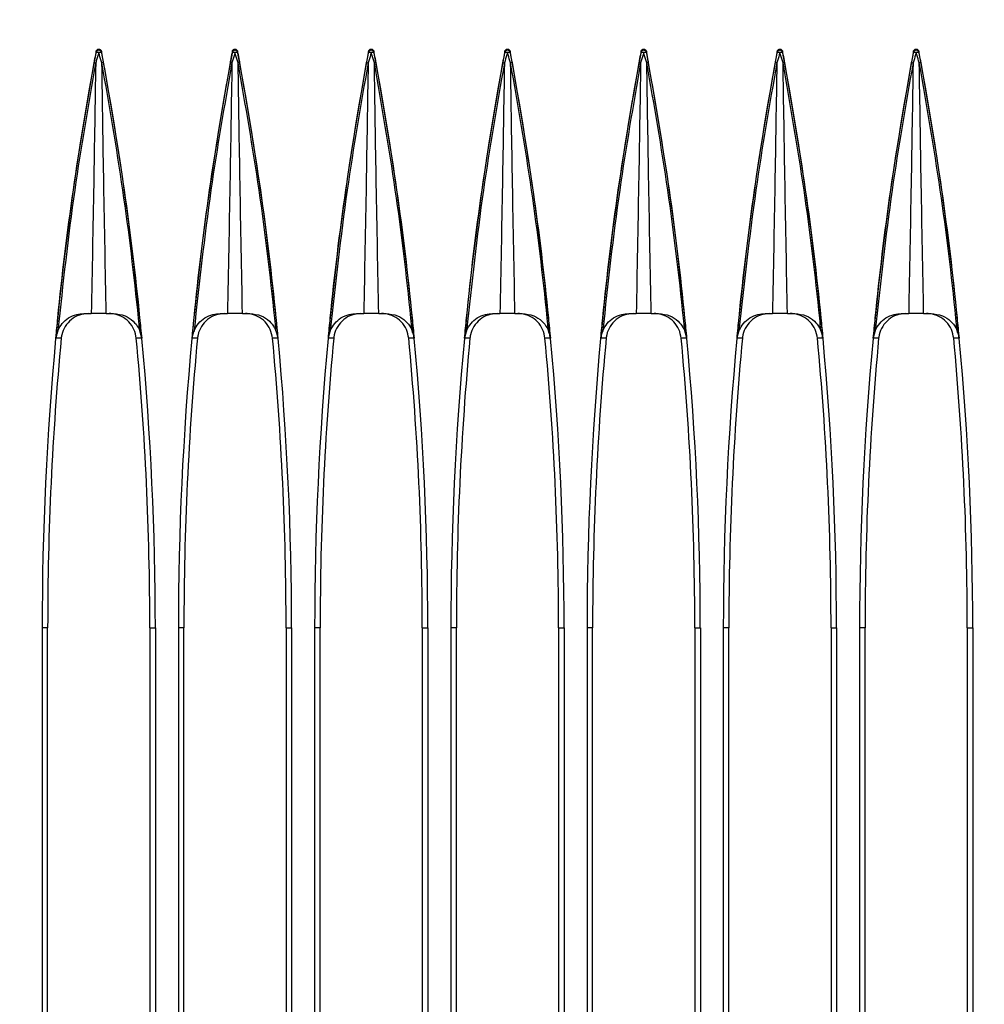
# Model space of a CAD drawing. Header units: millimetres. Extents: x 25 to 1935, y 715 to 2336.
# Tile 141 of 222: x 1286 to 1300, y 1004 to 1018. Entities that reach past the tile are written whole.
import ezdxf

# ---------------------------------------------------------------- set-up
doc = ezdxf.new("R2010")
doc.units = ezdxf.units.MM
doc.header["$LTSCALE"] = 2
doc.layers.get('0').update_dxf_attribs({"color": 2})
doc.styles.add('FS2312', font='simsun.ttf', dxfattribs={"width": 0.8})
doc.dimstyles.new('STANDARD$0', dxfattribs={"dimtxt": 3.5, "dimasz": 3, "dimexe": 1.5, "dimexo": 0.5, "dimgap": 1.5, "dimtad": 1, "dimdec": 1, "dimlfac": 5, "dimdsep": 46, "dimtxsty": 'FS2312', "dimblk1": 'OPEN', "dimblk2": 'OPEN', "dimsah": 1, "dimcen": 0, "dimclrd": 4, "dimclre": 4, "dimclrt": 4, "dimadec": 0, "dimazin": 0, "dimtfac": 1, "dimtdec": 1, "dimtmove": 1, "dimatfit": 0, "dimldrblk": 'OPEN', "dimfxl": 1, "dimtolj": 1, "dimtzin": 0, "dimlwd": 18, "dimlwe": 18, "dimarcsym": 1})

# ---------------------------------------------------------------- blocks, each defined once
blk = doc.blocks.new('_OPEN')
at = {"color": 0}
for p, q in [((-0.966, 0.259), (0, 0)), ((0, 0), (-1, 0)), ((0, 0), (-0.966, -0.259))]:
    blk.add_line(p, q, dxfattribs=at)
blk = doc.blocks.new('*D46')
at = {"color": 4, "lineweight": 18, "transparency": 16777216}
for p, q in [((1275.228, 1018.123), (1275.228, 1070.112)), ((1397.628, 1018.515), (1397.628, 1070.112)), ((1278.228, 1068.612), (1394.628, 1068.612))]:
    blk.add_line(p, q, dxfattribs=at)
at = {"layer": 'Defpoints', "color": 0, "transparency": 16777216}
for p in [(1397.628, 1068.612), (1397.628, 1018.015), (1275.228, 1017.623)]:
    blk.add_point(p, dxfattribs=at)
at = {"color": 4, "lineweight": 18, "transparency": 16777216, "xscale": 3, "yscale": 3, "zscale": 3, "rotation": 180}
blk.add_blockref('_OPEN', (1275.228, 1068.612), dxfattribs=at)
at = {"color": 4, "lineweight": 18, "transparency": 16777216, "xscale": 3, "yscale": 3, "zscale": 3}
blk.add_blockref('_OPEN', (1397.628, 1068.612), dxfattribs=at)
at = {"color": 4, "transparency": 16777216, "insert": (1336.428, 1071.862), "char_height": 3.5, "attachment_point": 5, "style": 'FS2312'}
blk.add_mtext('\\A1;612', dxfattribs=at)

msp = doc.modelspace()

# ---------------------------------------------------------------- linework, layer by layer
at = {"color": 2, "linetype": 'Continuous', "lineweight": 30}
for p, q in [((1287.389, 1017.655), (1287.389, 1017.67)), ((1287.467, 1017.67), (1287.467, 1017.655)), ((1289.389, 1017.655), (1289.389, 1017.67)), ((1289.467, 1017.67), (1289.467, 1017.655)), ((1291.389, 1017.655), (1291.389, 1017.67)), ((1291.467, 1017.67), (1291.467, 1017.655)), ((1293.389, 1017.655), (1293.389, 1017.67)), ((1293.467, 1017.67), (1293.467, 1017.655)), ((1295.389, 1017.655), (1295.389, 1017.67)), ((1295.467, 1017.67), (1295.467, 1017.655)), ((1297.389, 1017.655), (1297.389, 1017.67)), ((1297.467, 1017.67), (1297.467, 1017.655)), ((1299.389, 1017.655), (1299.389, 1017.67)), ((1299.467, 1017.67), (1299.467, 1017.655)), ((1287.21, 1013.82), (1287.318, 1013.82)), ((1287.538, 1013.82), (1287.646, 1013.82)), ((1289.21, 1013.82), (1289.318, 1013.82)), ((1289.538, 1013.82), (1289.646, 1013.82)), ((1291.21, 1013.82), (1291.318, 1013.82)), ((1291.538, 1013.82), (1291.646, 1013.82)), ((1293.21, 1013.82), (1293.318, 1013.82)), ((1293.538, 1013.82), (1293.646, 1013.82)), ((1295.21, 1013.82), (1295.318, 1013.82)), ((1295.538, 1013.82), (1295.646, 1013.82)), ((1297.21, 1013.82), (1297.318, 1013.82)), ((1297.538, 1013.82), (1297.646, 1013.82)), ((1299.21, 1013.82), (1299.318, 1013.82)), ((1299.538, 1013.82), (1299.646, 1013.82)), ((1286.597, 1009.204), (1286.597, 918.637)), ((1286.678, 1009.204), (1286.597, 1009.204)), ((1286.678, 1002.37), (1286.678, 1009.204)), ((1288.178, 1009.204), (1288.26, 1009.204)), ((1288.178, 1009.204), (1288.178, 1002.357)), ((1288.26, 1009.204), (1288.26, 918.637)), ((1288.597, 1009.204), (1288.597, 918.637)), ((1288.678, 1009.204), (1288.597, 1009.204)), ((1288.678, 990.62), (1288.678, 1009.204)), ((1290.178, 1009.204), (1290.26, 1009.204)), ((1290.178, 1009.204), (1290.178, 990.62)), ((1290.26, 1009.204), (1290.26, 918.637)), ((1290.597, 1009.204), (1290.597, 918.637)), ((1290.678, 1009.204), (1290.597, 1009.204)), ((1290.678, 990.62), (1290.678, 1009.204)), ((1292.178, 1009.204), (1292.26, 1009.204)), ((1292.178, 1009.204), (1292.178, 990.62)), ((1292.26, 1009.204), (1292.26, 918.637)), ((1292.597, 1009.204), (1292.597, 918.637)), ((1292.678, 1009.204), (1292.597, 1009.204)), ((1292.678, 990.62), (1292.678, 1009.204)), ((1294.178, 1009.204), (1294.26, 1009.204)), ((1294.178, 1009.204), (1294.178, 990.62)), ((1294.26, 1009.204), (1294.26, 918.637)), ((1294.597, 1009.204), (1294.597, 918.637)), ((1294.678, 1009.204), (1294.597, 1009.204)), ((1294.678, 990.62), (1294.678, 1009.204)), ((1296.178, 1009.204), (1296.26, 1009.204)), ((1296.178, 1009.204), (1296.178, 990.62)), ((1296.26, 1009.204), (1296.26, 918.637)), ((1296.597, 1009.204), (1296.597, 918.637)), ((1296.678, 1009.204), (1296.597, 1009.204)), ((1296.678, 990.62), (1296.678, 1009.204)), ((1298.178, 1009.204), (1298.26, 1009.204)), ((1298.178, 1009.204), (1298.178, 990.62)), ((1298.26, 1009.204), (1298.26, 918.637)), ((1298.597, 1009.204), (1298.597, 918.637)), ((1298.678, 1009.204), (1298.597, 1009.204)), ((1298.678, 990.62), (1298.678, 1009.204)), ((1300.178, 1009.204), (1300.26, 1009.204)), ((1300.178, 1009.204), (1300.178, 990.62)), ((1300.26, 1009.204), (1300.26, 918.637))]:
    msp.add_line(p, q, dxfattribs=at)
at = {"color": 2, "linetype": 'Continuous', "lineweight": 30, "flags": 128}
for points in [[(1286.877, 1013.458), (1286.838, 1013.458), (1286.8, 1013.458), (1286.799, 1013.458)], [(1288.058, 1013.458), (1288.057, 1013.458), (1288.018, 1013.458), (1287.979, 1013.458)], [(1288.877, 1013.458), (1288.838, 1013.458), (1288.8, 1013.458), (1288.799, 1013.458)], [(1290.058, 1013.458), (1290.057, 1013.458), (1290.018, 1013.458), (1289.979, 1013.458)], [(1290.877, 1013.458), (1290.838, 1013.458), (1290.8, 1013.458), (1290.799, 1013.458)], [(1292.058, 1013.458), (1292.057, 1013.458), (1292.018, 1013.458), (1291.979, 1013.458)], [(1292.877, 1013.458), (1292.838, 1013.458), (1292.8, 1013.458), (1292.799, 1013.458)], [(1294.058, 1013.458), (1294.057, 1013.458), (1294.018, 1013.458), (1293.979, 1013.458)], [(1294.877, 1013.458), (1294.838, 1013.458), (1294.8, 1013.458), (1294.799, 1013.458)], [(1296.058, 1013.458), (1296.057, 1013.458), (1296.018, 1013.458), (1295.979, 1013.458)], [(1296.877, 1013.458), (1296.838, 1013.458), (1296.8, 1013.458), (1296.799, 1013.458)], [(1298.058, 1013.458), (1298.057, 1013.458), (1298.018, 1013.458), (1297.979, 1013.458)], [(1298.877, 1013.458), (1298.838, 1013.458), (1298.8, 1013.458), (1298.799, 1013.458)], [(1300.058, 1013.458), (1300.057, 1013.458), (1300.018, 1013.458), (1299.979, 1013.458)]]:
    msp.add_lwpolyline(points, dxfattribs=at)
at = {"color": 2, "linetype": 'Continuous', "lineweight": 30}
for centre, radius, start, end in [((1332.228, 1009.204), 45.631, 169.3088, 180), ((1287.428, 1017.646), 0.0402, 12.6345, 167.3655), ((1242.628, 1009.204), 45.631, 0, 10.6912), ((1334.228, 1009.204), 45.631, 169.3088, 180), ((1289.428, 1017.646), 0.0402, 12.6345, 167.3655), ((1244.628, 1009.204), 45.631, 0, 10.6912), ((1336.228, 1009.204), 45.631, 169.3088, 180), ((1291.428, 1017.646), 0.0402, 12.6345, 167.3655), ((1246.628, 1009.204), 45.631, 0, 10.6912), ((1338.228, 1009.204), 45.631, 169.3088, 180), ((1293.428, 1017.646), 0.0402, 12.6345, 167.3655), ((1248.628, 1009.204), 45.631, 0, 10.6912), ((1340.228, 1009.204), 45.631, 169.3088, 180), ((1295.428, 1017.646), 0.0402, 12.6345, 167.3655), ((1250.628, 1009.204), 45.631, 0, 10.6912), ((1342.228, 1009.204), 45.631, 169.3088, 180), ((1297.428, 1017.646), 0.0402, 12.6345, 167.3655), ((1252.628, 1009.204), 45.631, 0, 10.6912), ((1344.228, 1009.204), 45.631, 169.3088, 180), ((1299.428, 1017.646), 0.0402, 12.6345, 167.3655), ((1254.628, 1009.204), 45.631, 0, 10.6912), ((1287.398, 1017.535), 0.121, 75.3232, 94.1449), ((1287.459, 1017.535), 0.121, 85.8551, 104.6768), ((1289.398, 1017.535), 0.121, 75.3232, 94.1449), ((1289.459, 1017.535), 0.121, 85.8551, 104.6768), ((1291.398, 1017.535), 0.121, 75.3232, 94.1449), ((1291.459, 1017.535), 0.121, 85.8551, 104.6768), ((1293.398, 1017.535), 0.121, 75.3232, 94.1449), ((1293.459, 1017.535), 0.121, 85.8551, 104.6768), ((1295.398, 1017.535), 0.121, 75.3232, 94.1449), ((1295.459, 1017.535), 0.121, 85.8551, 104.6768), ((1297.398, 1017.535), 0.121, 75.3232, 94.1449), ((1297.459, 1017.535), 0.121, 85.8551, 104.6768), ((1299.398, 1017.535), 0.121, 75.3232, 94.1449), ((1299.459, 1017.535), 0.121, 85.8551, 104.6768), ((1332.228, 1009.204), 45.55, 174.6418, 180), ((1242.628, 1009.204), 45.55, 0, 5.3582), ((1334.228, 1009.204), 45.55, 174.6418, 180), ((1244.628, 1009.204), 45.55, 0, 5.3582), ((1336.228, 1009.204), 45.55, 174.6418, 180), ((1246.628, 1009.204), 45.55, 0, 5.3582), ((1338.228, 1009.204), 45.55, 174.6418, 180), ((1248.628, 1009.204), 45.55, 0, 5.3582), ((1340.228, 1009.204), 45.55, 174.6418, 180), ((1250.628, 1009.204), 45.55, 0, 5.3582), ((1342.228, 1009.204), 45.55, 174.6418, 180), ((1252.628, 1009.204), 45.55, 0, 5.3582), ((1344.228, 1009.204), 45.55, 174.6418, 180), ((1254.628, 1009.204), 45.55, 0, 5.3582)]:
    msp.add_arc(centre, radius, start, end, dxfattribs=at)
for points, knots in [([(1287.389, 1017.67), (1287.39, 1017.674), (1287.393, 1017.683), (1287.402, 1017.694), (1287.414, 1017.701), (1287.428, 1017.704), (1287.441, 1017.702), (1287.453, 1017.695), (1287.462, 1017.685), (1287.466, 1017.676), (1287.467, 1017.671), (1287.467, 1017.67)], [0, 0, 0, 0, 0.126498, 0.253099, 0.376888, 0.496626, 0.613748, 0.73071, 0.849898, 0.972797, 1, 1, 1, 1]), ([(1289.389, 1017.67), (1289.39, 1017.674), (1289.393, 1017.683), (1289.402, 1017.694), (1289.414, 1017.701), (1289.428, 1017.704), (1289.441, 1017.702), (1289.453, 1017.695), (1289.462, 1017.685), (1289.466, 1017.676), (1289.467, 1017.671), (1289.467, 1017.67)], [0, 0, 0, 0, 0.126498, 0.253099, 0.376888, 0.496626, 0.613748, 0.73071, 0.849898, 0.972797, 1, 1, 1, 1]), ([(1291.389, 1017.67), (1291.39, 1017.674), (1291.393, 1017.683), (1291.402, 1017.694), (1291.414, 1017.701), (1291.428, 1017.704), (1291.441, 1017.702), (1291.453, 1017.695), (1291.462, 1017.685), (1291.466, 1017.676), (1291.467, 1017.671), (1291.467, 1017.67)], [0, 0, 0, 0, 0.126498, 0.253099, 0.376888, 0.496626, 0.613748, 0.73071, 0.849898, 0.972797, 1, 1, 1, 1]), ([(1293.389, 1017.67), (1293.39, 1017.674), (1293.393, 1017.683), (1293.402, 1017.694), (1293.414, 1017.701), (1293.428, 1017.704), (1293.441, 1017.702), (1293.453, 1017.695), (1293.462, 1017.685), (1293.466, 1017.676), (1293.467, 1017.671), (1293.467, 1017.67)], [0, 0, 0, 0, 0.126498, 0.253099, 0.376888, 0.496626, 0.613748, 0.73071, 0.849898, 0.972797, 1, 1, 1, 1]), ([(1295.389, 1017.67), (1295.39, 1017.674), (1295.393, 1017.683), (1295.402, 1017.694), (1295.414, 1017.701), (1295.428, 1017.704), (1295.441, 1017.702), (1295.453, 1017.695), (1295.462, 1017.685), (1295.466, 1017.676), (1295.467, 1017.671), (1295.467, 1017.67)], [0, 0, 0, 0, 0.126498, 0.253099, 0.376888, 0.496626, 0.613748, 0.73071, 0.849898, 0.972797, 1, 1, 1, 1]), ([(1297.389, 1017.67), (1297.39, 1017.674), (1297.393, 1017.683), (1297.402, 1017.694), (1297.414, 1017.701), (1297.428, 1017.704), (1297.441, 1017.702), (1297.453, 1017.695), (1297.462, 1017.685), (1297.466, 1017.676), (1297.467, 1017.671), (1297.467, 1017.67)], [0, 0, 0, 0, 0.126498, 0.253099, 0.376888, 0.496626, 0.613748, 0.73071, 0.849898, 0.972797, 1, 1, 1, 1]), ([(1299.389, 1017.67), (1299.39, 1017.674), (1299.393, 1017.683), (1299.402, 1017.694), (1299.414, 1017.701), (1299.428, 1017.704), (1299.441, 1017.702), (1299.453, 1017.695), (1299.462, 1017.685), (1299.466, 1017.676), (1299.467, 1017.671), (1299.467, 1017.67)], [0, 0, 0, 0, 0.126498, 0.253099, 0.376888, 0.496626, 0.613748, 0.73071, 0.849898, 0.972797, 1, 1, 1, 1]), ([(1287.361, 1017.506), (1287.363, 1017.516), (1287.373, 1017.566), (1287.382, 1017.616), (1287.389, 1017.655)], [0, 0, 0, 0, 0.2074033, 1, 1, 1, 1]), ([(1287.428, 1017.651), (1287.416, 1017.612), (1287.401, 1017.562), (1287.386, 1017.512), (1287.383, 1017.502), (1287.383, 1017.502)], [0, 0, 0, 0, 0.791914, 0.999923, 1, 1, 1, 1]), ([(1287.474, 1017.502), (1287.474, 1017.502), (1287.471, 1017.512), (1287.455, 1017.562), (1287.44, 1017.612), (1287.428, 1017.651)], [0, 0, 0, 0, 0.000077, 0.208086, 1, 1, 1, 1]), ([(1287.467, 1017.655), (1287.475, 1017.616), (1287.484, 1017.566), (1287.493, 1017.516), (1287.495, 1017.506)], [0, 0, 0, 0, 0.792522, 1, 1, 1, 1]), ([(1289.361, 1017.506), (1289.363, 1017.516), (1289.373, 1017.566), (1289.382, 1017.616), (1289.389, 1017.655)], [0, 0, 0, 0, 0.2074033, 1, 1, 1, 1]), ([(1289.428, 1017.651), (1289.416, 1017.612), (1289.401, 1017.562), (1289.386, 1017.512), (1289.383, 1017.502), (1289.383, 1017.502)], [0, 0, 0, 0, 0.7919145, 0.9999232, 1, 1, 1, 1]), ([(1289.474, 1017.502), (1289.474, 1017.502), (1289.471, 1017.512), (1289.455, 1017.562), (1289.44, 1017.612), (1289.428, 1017.651)], [0, 0, 0, 0, 0.000077, 0.208086, 1, 1, 1, 1]), ([(1289.467, 1017.655), (1289.475, 1017.616), (1289.484, 1017.566), (1289.493, 1017.516), (1289.495, 1017.506)], [0, 0, 0, 0, 0.792522, 1, 1, 1, 1]), ([(1291.361, 1017.506), (1291.363, 1017.516), (1291.373, 1017.566), (1291.382, 1017.616), (1291.389, 1017.655)], [0, 0, 0, 0, 0.207403, 1, 1, 1, 1]), ([(1291.428, 1017.651), (1291.416, 1017.612), (1291.401, 1017.562), (1291.386, 1017.512), (1291.383, 1017.502), (1291.383, 1017.502)], [0, 0, 0, 0, 0.791914, 0.999923, 1, 1, 1, 1]), ([(1291.474, 1017.502), (1291.474, 1017.502), (1291.471, 1017.512), (1291.455, 1017.562), (1291.44, 1017.612), (1291.428, 1017.651)], [0, 0, 0, 0, 0.000077, 0.208086, 1, 1, 1, 1]), ([(1291.467, 1017.655), (1291.475, 1017.616), (1291.484, 1017.566), (1291.493, 1017.516), (1291.495, 1017.506)], [0, 0, 0, 0, 0.792522, 1, 1, 1, 1]), ([(1293.361, 1017.506), (1293.363, 1017.516), (1293.373, 1017.566), (1293.382, 1017.616), (1293.389, 1017.655)], [0, 0, 0, 0, 0.207403, 1, 1, 1, 1]), ([(1293.428, 1017.651), (1293.416, 1017.612), (1293.401, 1017.562), (1293.386, 1017.512), (1293.383, 1017.502), (1293.383, 1017.502)], [0, 0, 0, 0, 0.791914, 0.999923, 1, 1, 1, 1]), ([(1293.474, 1017.502), (1293.474, 1017.502), (1293.471, 1017.512), (1293.455, 1017.562), (1293.44, 1017.612), (1293.428, 1017.651)], [0, 0, 0, 0, 0.000077, 0.208086, 1, 1, 1, 1]), ([(1293.467, 1017.655), (1293.475, 1017.616), (1293.484, 1017.566), (1293.493, 1017.516), (1293.495, 1017.506)], [0, 0, 0, 0, 0.792522, 1, 1, 1, 1]), ([(1295.361, 1017.506), (1295.363, 1017.516), (1295.373, 1017.566), (1295.382, 1017.616), (1295.389, 1017.655)], [0, 0, 0, 0, 0.207403, 1, 1, 1, 1]), ([(1295.428, 1017.651), (1295.416, 1017.612), (1295.401, 1017.562), (1295.386, 1017.512), (1295.383, 1017.502), (1295.383, 1017.502)], [0, 0, 0, 0, 0.791914, 0.999923, 1, 1, 1, 1]), ([(1295.474, 1017.502), (1295.474, 1017.502), (1295.471, 1017.512), (1295.455, 1017.562), (1295.44, 1017.612), (1295.428, 1017.651)], [0, 0, 0, 0, 0.000077, 0.208086, 1, 1, 1, 1]), ([(1295.467, 1017.655), (1295.475, 1017.616), (1295.484, 1017.566), (1295.493, 1017.516), (1295.495, 1017.506)], [0, 0, 0, 0, 0.792522, 1, 1, 1, 1]), ([(1297.361, 1017.506), (1297.363, 1017.516), (1297.373, 1017.566), (1297.382, 1017.616), (1297.389, 1017.655)], [0, 0, 0, 0, 0.2074033, 1, 1, 1, 1]), ([(1297.428, 1017.651), (1297.416, 1017.612), (1297.401, 1017.562), (1297.386, 1017.512), (1297.383, 1017.502), (1297.383, 1017.502)], [0, 0, 0, 0, 0.791914, 0.999923, 1, 1, 1, 1]), ([(1297.474, 1017.502), (1297.474, 1017.502), (1297.471, 1017.512), (1297.455, 1017.562), (1297.44, 1017.612), (1297.428, 1017.651)], [0, 0, 0, 0, 0.000077, 0.208086, 1, 1, 1, 1]), ([(1297.467, 1017.655), (1297.475, 1017.616), (1297.484, 1017.566), (1297.493, 1017.516), (1297.495, 1017.506)], [0, 0, 0, 0, 0.792522, 1, 1, 1, 1]), ([(1299.361, 1017.506), (1299.363, 1017.516), (1299.373, 1017.566), (1299.382, 1017.616), (1299.389, 1017.655)], [0, 0, 0, 0, 0.207403, 1, 1, 1, 1]), ([(1299.428, 1017.651), (1299.416, 1017.612), (1299.401, 1017.562), (1299.386, 1017.512), (1299.383, 1017.502), (1299.383, 1017.502)], [0, 0, 0, 0, 0.791914, 0.999923, 1, 1, 1, 1]), ([(1299.474, 1017.502), (1299.474, 1017.502), (1299.471, 1017.512), (1299.455, 1017.562), (1299.44, 1017.612), (1299.428, 1017.651)], [0, 0, 0, 0, 0.000077, 0.208086, 1, 1, 1, 1]), ([(1299.467, 1017.655), (1299.475, 1017.616), (1299.484, 1017.566), (1299.493, 1017.516), (1299.495, 1017.506)], [0, 0, 0, 0, 0.792522, 1, 1, 1, 1]), ([(1286.799, 1013.458), (1286.808, 1013.557), (1286.878, 1014.285), (1287.039, 1015.639), (1287.254, 1016.884), (1287.361, 1017.506)], [0, 0, 0, 0, 0.0733633, 0.53668, 1, 1, 1, 1]), ([(1287.383, 1017.502), (1287.274, 1016.88), (1287.045, 1015.575), (1286.902, 1014.258), (1286.827, 1013.568)], [0, 0, 0, 0, 0.476437, 1, 1, 1, 1]), ([(1287.383, 1017.502), (1287.373, 1016.908), (1287.354, 1015.681), (1287.33, 1014.453), (1287.318, 1013.82)], [0, 0, 0, 0, 0.48457, 1, 1, 1, 1]), ([(1288.03, 1013.568), (1288.024, 1013.63), (1287.955, 1014.321), (1287.798, 1015.637), (1287.582, 1016.88), (1287.474, 1017.502)], [0, 0, 0, 0, 0.04722, 0.52362, 1, 1, 1, 1]), ([(1287.538, 1013.82), (1287.526, 1014.453), (1287.502, 1015.681), (1287.483, 1016.908), (1287.474, 1017.502)], [0, 0, 0, 0, 0.51543, 1, 1, 1, 1]), ([(1287.495, 1017.506), (1287.602, 1016.884), (1287.817, 1015.639), (1287.978, 1014.285), (1288.048, 1013.557), (1288.058, 1013.458)], [0, 0, 0, 0, 0.463268, 0.926536, 1, 1, 1, 1]), ([(1288.799, 1013.458), (1288.808, 1013.557), (1288.878, 1014.285), (1289.039, 1015.639), (1289.254, 1016.884), (1289.361, 1017.506)], [0, 0, 0, 0, 0.0733633, 0.53668, 1, 1, 1, 1]), ([(1289.383, 1017.502), (1289.274, 1016.88), (1289.045, 1015.575), (1288.902, 1014.258), (1288.827, 1013.568)], [0, 0, 0, 0, 0.476437, 1, 1, 1, 1]), ([(1289.383, 1017.502), (1289.373, 1016.908), (1289.354, 1015.681), (1289.33, 1014.453), (1289.318, 1013.82)], [0, 0, 0, 0, 0.48457, 1, 1, 1, 1]), ([(1290.03, 1013.568), (1290.024, 1013.63), (1289.955, 1014.321), (1289.798, 1015.637), (1289.582, 1016.88), (1289.474, 1017.502)], [0, 0, 0, 0, 0.04722, 0.52362, 1, 1, 1, 1]), ([(1289.538, 1013.82), (1289.526, 1014.453), (1289.502, 1015.681), (1289.483, 1016.908), (1289.474, 1017.502)], [0, 0, 0, 0, 0.51543, 1, 1, 1, 1]), ([(1289.495, 1017.506), (1289.602, 1016.884), (1289.817, 1015.639), (1289.978, 1014.285), (1290.048, 1013.557), (1290.058, 1013.458)], [0, 0, 0, 0, 0.463268, 0.926536, 1, 1, 1, 1]), ([(1290.799, 1013.458), (1290.808, 1013.557), (1290.878, 1014.285), (1291.039, 1015.639), (1291.254, 1016.884), (1291.361, 1017.506)], [0, 0, 0, 0, 0.0733633, 0.53668, 1, 1, 1, 1]), ([(1291.383, 1017.502), (1291.274, 1016.88), (1291.045, 1015.575), (1290.902, 1014.258), (1290.827, 1013.568)], [0, 0, 0, 0, 0.476437, 1, 1, 1, 1]), ([(1291.383, 1017.502), (1291.373, 1016.908), (1291.354, 1015.681), (1291.33, 1014.453), (1291.318, 1013.82)], [0, 0, 0, 0, 0.48457, 1, 1, 1, 1]), ([(1292.03, 1013.568), (1292.024, 1013.63), (1291.955, 1014.321), (1291.798, 1015.637), (1291.582, 1016.88), (1291.474, 1017.502)], [0, 0, 0, 0, 0.04722, 0.52362, 1, 1, 1, 1]), ([(1291.538, 1013.82), (1291.526, 1014.453), (1291.502, 1015.681), (1291.483, 1016.908), (1291.474, 1017.502)], [0, 0, 0, 0, 0.51543, 1, 1, 1, 1]), ([(1291.495, 1017.506), (1291.602, 1016.884), (1291.817, 1015.639), (1291.978, 1014.285), (1292.048, 1013.557), (1292.058, 1013.458)], [0, 0, 0, 0, 0.463268, 0.926536, 1, 1, 1, 1]), ([(1292.799, 1013.458), (1292.808, 1013.557), (1292.878, 1014.285), (1293.039, 1015.639), (1293.254, 1016.884), (1293.361, 1017.506)], [0, 0, 0, 0, 0.0733633, 0.53668, 1, 1, 1, 1]), ([(1293.383, 1017.502), (1293.274, 1016.88), (1293.045, 1015.575), (1292.902, 1014.258), (1292.827, 1013.568)], [0, 0, 0, 0, 0.476437, 1, 1, 1, 1]), ([(1293.383, 1017.502), (1293.373, 1016.908), (1293.354, 1015.681), (1293.33, 1014.453), (1293.318, 1013.82)], [0, 0, 0, 0, 0.48457, 1, 1, 1, 1]), ([(1294.03, 1013.568), (1294.024, 1013.63), (1293.955, 1014.321), (1293.798, 1015.637), (1293.582, 1016.88), (1293.474, 1017.502)], [0, 0, 0, 0, 0.04722, 0.52362, 1, 1, 1, 1]), ([(1293.538, 1013.82), (1293.526, 1014.453), (1293.502, 1015.681), (1293.483, 1016.908), (1293.474, 1017.502)], [0, 0, 0, 0, 0.51543, 1, 1, 1, 1]), ([(1293.495, 1017.506), (1293.602, 1016.884), (1293.817, 1015.639), (1293.978, 1014.285), (1294.048, 1013.557), (1294.058, 1013.458)], [0, 0, 0, 0, 0.463268, 0.9265359, 1, 1, 1, 1]), ([(1294.799, 1013.458), (1294.808, 1013.557), (1294.878, 1014.285), (1295.039, 1015.639), (1295.254, 1016.884), (1295.361, 1017.506)], [0, 0, 0, 0, 0.073363, 0.53668, 1, 1, 1, 1]), ([(1295.383, 1017.502), (1295.274, 1016.88), (1295.045, 1015.575), (1294.902, 1014.258), (1294.827, 1013.568)], [0, 0, 0, 0, 0.476437, 1, 1, 1, 1]), ([(1295.383, 1017.502), (1295.373, 1016.908), (1295.354, 1015.681), (1295.33, 1014.453), (1295.318, 1013.82)], [0, 0, 0, 0, 0.48457, 1, 1, 1, 1]), ([(1296.03, 1013.568), (1296.024, 1013.63), (1295.955, 1014.321), (1295.798, 1015.637), (1295.582, 1016.88), (1295.474, 1017.502)], [0, 0, 0, 0, 0.04722, 0.52362, 1, 1, 1, 1]), ([(1295.538, 1013.82), (1295.526, 1014.453), (1295.502, 1015.681), (1295.483, 1016.908), (1295.474, 1017.502)], [0, 0, 0, 0, 0.51543, 1, 1, 1, 1]), ([(1295.495, 1017.506), (1295.602, 1016.884), (1295.817, 1015.639), (1295.978, 1014.285), (1296.048, 1013.557), (1296.058, 1013.458)], [0, 0, 0, 0, 0.463268, 0.9265359, 1, 1, 1, 1]), ([(1296.799, 1013.458), (1296.808, 1013.557), (1296.878, 1014.285), (1297.039, 1015.639), (1297.254, 1016.884), (1297.361, 1017.506)], [0, 0, 0, 0, 0.0733633, 0.53668, 1, 1, 1, 1]), ([(1297.383, 1017.502), (1297.274, 1016.88), (1297.045, 1015.575), (1296.902, 1014.258), (1296.827, 1013.568)], [0, 0, 0, 0, 0.476437, 1, 1, 1, 1]), ([(1297.383, 1017.502), (1297.373, 1016.908), (1297.354, 1015.681), (1297.33, 1014.453), (1297.318, 1013.82)], [0, 0, 0, 0, 0.48457, 1, 1, 1, 1]), ([(1298.03, 1013.568), (1298.024, 1013.63), (1297.955, 1014.321), (1297.798, 1015.637), (1297.582, 1016.88), (1297.474, 1017.502)], [0, 0, 0, 0, 0.04722, 0.52362, 1, 1, 1, 1]), ([(1297.538, 1013.82), (1297.526, 1014.453), (1297.502, 1015.681), (1297.483, 1016.908), (1297.474, 1017.502)], [0, 0, 0, 0, 0.51543, 1, 1, 1, 1]), ([(1297.495, 1017.506), (1297.602, 1016.884), (1297.817, 1015.639), (1297.978, 1014.285), (1298.048, 1013.557), (1298.058, 1013.458)], [0, 0, 0, 0, 0.463268, 0.9265359, 1, 1, 1, 1]), ([(1298.799, 1013.458), (1298.808, 1013.557), (1298.878, 1014.285), (1299.039, 1015.639), (1299.254, 1016.884), (1299.361, 1017.506)], [0, 0, 0, 0, 0.0733633, 0.53668, 1, 1, 1, 1]), ([(1299.383, 1017.502), (1299.274, 1016.88), (1299.045, 1015.575), (1298.902, 1014.258), (1298.827, 1013.568)], [0, 0, 0, 0, 0.476437, 1, 1, 1, 1]), ([(1299.383, 1017.502), (1299.373, 1016.908), (1299.354, 1015.681), (1299.33, 1014.453), (1299.318, 1013.82)], [0, 0, 0, 0, 0.48457, 1, 1, 1, 1]), ([(1300.03, 1013.568), (1300.024, 1013.63), (1299.955, 1014.321), (1299.798, 1015.637), (1299.582, 1016.88), (1299.474, 1017.502)], [0, 0, 0, 0, 0.04722, 0.52362, 1, 1, 1, 1]), ([(1299.538, 1013.82), (1299.526, 1014.453), (1299.502, 1015.681), (1299.483, 1016.908), (1299.474, 1017.502)], [0, 0, 0, 0, 0.51543, 1, 1, 1, 1]), ([(1299.495, 1017.506), (1299.602, 1016.884), (1299.817, 1015.639), (1299.978, 1014.285), (1300.048, 1013.557), (1300.058, 1013.458)], [0, 0, 0, 0, 0.463268, 0.9265359, 1, 1, 1, 1]), ([(1286.827, 1013.568), (1286.847, 1013.606), (1286.887, 1013.683), (1286.987, 1013.764), (1287.097, 1013.812), (1287.175, 1013.818), (1287.21, 1013.82)], [0, 0, 0, 0, 0.244318, 0.487298, 0.766339, 1, 1, 1, 1]), ([(1287.276, 1013.82), (1287.231, 1013.816), (1287.141, 1013.807), (1287.021, 1013.738), (1286.93, 1013.636), (1286.888, 1013.536), (1286.879, 1013.475), (1286.877, 1013.458)], [0, 0, 0, 0, 0.22861, 0.457225, 0.685714, 0.913942, 1, 1, 1, 1]), ([(1287.538, 1013.82), (1287.518, 1013.82), (1287.478, 1013.82), (1287.41, 1013.82), (1287.355, 1013.82), (1287.327, 1013.82), (1287.318, 1013.82)], [0, 0, 0, 0, 0.289036, 0.577992, 0.866411, 1, 1, 1, 1]), ([(1287.979, 1013.458), (1287.971, 1013.502), (1287.953, 1013.591), (1287.874, 1013.704), (1287.764, 1013.784), (1287.66, 1013.817), (1287.598, 1013.82), (1287.58, 1013.82)], [0, 0, 0, 0, 0.227964, 0.455923, 0.684031, 0.912408, 1, 1, 1, 1]), ([(1287.646, 1013.82), (1287.703, 1013.814), (1287.805, 1013.803), (1287.931, 1013.72), (1287.999, 1013.636), (1288.023, 1013.582), (1288.03, 1013.568)], [0, 0, 0, 0, 0.37377, 0.669739, 0.912396, 1, 1, 1, 1]), ([(1288.827, 1013.568), (1288.847, 1013.606), (1288.887, 1013.683), (1288.987, 1013.764), (1289.097, 1013.812), (1289.175, 1013.818), (1289.21, 1013.82)], [0, 0, 0, 0, 0.244318, 0.487298, 0.766339, 1, 1, 1, 1]), ([(1289.276, 1013.82), (1289.231, 1013.816), (1289.141, 1013.807), (1289.021, 1013.738), (1288.93, 1013.636), (1288.888, 1013.536), (1288.879, 1013.475), (1288.877, 1013.458)], [0, 0, 0, 0, 0.22861, 0.457225, 0.685714, 0.913942, 1, 1, 1, 1]), ([(1289.538, 1013.82), (1289.518, 1013.82), (1289.478, 1013.82), (1289.41, 1013.82), (1289.355, 1013.82), (1289.327, 1013.82), (1289.318, 1013.82)], [0, 0, 0, 0, 0.289036, 0.577992, 0.866411, 1, 1, 1, 1]), ([(1289.979, 1013.458), (1289.971, 1013.502), (1289.953, 1013.591), (1289.874, 1013.704), (1289.764, 1013.784), (1289.66, 1013.817), (1289.598, 1013.82), (1289.58, 1013.82)], [0, 0, 0, 0, 0.227964, 0.455923, 0.684031, 0.912408, 1, 1, 1, 1]), ([(1289.646, 1013.82), (1289.703, 1013.814), (1289.805, 1013.803), (1289.931, 1013.72), (1289.999, 1013.636), (1290.023, 1013.582), (1290.03, 1013.568)], [0, 0, 0, 0, 0.37377, 0.669739, 0.912396, 1, 1, 1, 1]), ([(1290.827, 1013.568), (1290.847, 1013.606), (1290.887, 1013.683), (1290.987, 1013.764), (1291.097, 1013.812), (1291.175, 1013.818), (1291.21, 1013.82)], [0, 0, 0, 0, 0.244318, 0.487298, 0.766339, 1, 1, 1, 1]), ([(1291.276, 1013.82), (1291.231, 1013.816), (1291.141, 1013.807), (1291.021, 1013.738), (1290.93, 1013.636), (1290.888, 1013.536), (1290.879, 1013.475), (1290.877, 1013.458)], [0, 0, 0, 0, 0.22861, 0.457225, 0.685714, 0.913942, 1, 1, 1, 1]), ([(1291.538, 1013.82), (1291.518, 1013.82), (1291.478, 1013.82), (1291.41, 1013.82), (1291.355, 1013.82), (1291.327, 1013.82), (1291.318, 1013.82)], [0, 0, 0, 0, 0.289036, 0.577992, 0.866411, 1, 1, 1, 1]), ([(1291.979, 1013.458), (1291.971, 1013.502), (1291.953, 1013.591), (1291.874, 1013.704), (1291.764, 1013.784), (1291.66, 1013.817), (1291.598, 1013.82), (1291.58, 1013.82)], [0, 0, 0, 0, 0.227964, 0.455923, 0.684031, 0.912408, 1, 1, 1, 1]), ([(1291.646, 1013.82), (1291.703, 1013.814), (1291.805, 1013.803), (1291.931, 1013.72), (1291.999, 1013.636), (1292.023, 1013.582), (1292.03, 1013.568)], [0, 0, 0, 0, 0.37377, 0.669739, 0.912396, 1, 1, 1, 1]), ([(1292.827, 1013.568), (1292.847, 1013.606), (1292.887, 1013.683), (1292.987, 1013.764), (1293.097, 1013.812), (1293.175, 1013.818), (1293.21, 1013.82)], [0, 0, 0, 0, 0.244318, 0.487298, 0.766339, 1, 1, 1, 1]), ([(1293.276, 1013.82), (1293.231, 1013.816), (1293.141, 1013.807), (1293.021, 1013.738), (1292.93, 1013.636), (1292.888, 1013.536), (1292.879, 1013.475), (1292.877, 1013.458)], [0, 0, 0, 0, 0.22861, 0.457225, 0.685714, 0.913942, 1, 1, 1, 1]), ([(1293.538, 1013.82), (1293.518, 1013.82), (1293.478, 1013.82), (1293.41, 1013.82), (1293.355, 1013.82), (1293.327, 1013.82), (1293.318, 1013.82)], [0, 0, 0, 0, 0.289036, 0.577992, 0.866411, 1, 1, 1, 1]), ([(1293.979, 1013.458), (1293.971, 1013.502), (1293.953, 1013.591), (1293.874, 1013.704), (1293.764, 1013.784), (1293.66, 1013.817), (1293.598, 1013.82), (1293.58, 1013.82)], [0, 0, 0, 0, 0.227964, 0.455923, 0.684031, 0.912408, 1, 1, 1, 1]), ([(1293.646, 1013.82), (1293.703, 1013.814), (1293.805, 1013.803), (1293.931, 1013.72), (1293.999, 1013.636), (1294.023, 1013.582), (1294.03, 1013.568)], [0, 0, 0, 0, 0.3737696, 0.6697393, 0.9123961, 1, 1, 1, 1]), ([(1294.827, 1013.568), (1294.847, 1013.606), (1294.887, 1013.683), (1294.987, 1013.764), (1295.097, 1013.812), (1295.175, 1013.818), (1295.21, 1013.82)], [0, 0, 0, 0, 0.2443179, 0.487298, 0.7663391, 1, 1, 1, 1]), ([(1295.276, 1013.82), (1295.231, 1013.816), (1295.141, 1013.807), (1295.021, 1013.738), (1294.93, 1013.636), (1294.888, 1013.536), (1294.879, 1013.475), (1294.877, 1013.458)], [0, 0, 0, 0, 0.22861, 0.457225, 0.685714, 0.913942, 1, 1, 1, 1]), ([(1295.538, 1013.82), (1295.518, 1013.82), (1295.478, 1013.82), (1295.41, 1013.82), (1295.355, 1013.82), (1295.327, 1013.82), (1295.318, 1013.82)], [0, 0, 0, 0, 0.289036, 0.577992, 0.866411, 1, 1, 1, 1]), ([(1295.979, 1013.458), (1295.971, 1013.502), (1295.953, 1013.591), (1295.874, 1013.704), (1295.764, 1013.784), (1295.66, 1013.817), (1295.598, 1013.82), (1295.58, 1013.82)], [0, 0, 0, 0, 0.227964, 0.455923, 0.684031, 0.912408, 1, 1, 1, 1]), ([(1295.646, 1013.82), (1295.703, 1013.814), (1295.805, 1013.803), (1295.931, 1013.72), (1295.999, 1013.636), (1296.023, 1013.582), (1296.03, 1013.568)], [0, 0, 0, 0, 0.37377, 0.669739, 0.912396, 1, 1, 1, 1]), ([(1296.827, 1013.568), (1296.847, 1013.606), (1296.887, 1013.683), (1296.987, 1013.764), (1297.097, 1013.812), (1297.175, 1013.818), (1297.21, 1013.82)], [0, 0, 0, 0, 0.244318, 0.487298, 0.766339, 1, 1, 1, 1]), ([(1297.276, 1013.82), (1297.231, 1013.816), (1297.141, 1013.807), (1297.021, 1013.738), (1296.93, 1013.636), (1296.888, 1013.536), (1296.879, 1013.475), (1296.877, 1013.458)], [0, 0, 0, 0, 0.22861, 0.457225, 0.685714, 0.913942, 1, 1, 1, 1]), ([(1297.538, 1013.82), (1297.518, 1013.82), (1297.478, 1013.82), (1297.41, 1013.82), (1297.355, 1013.82), (1297.327, 1013.82), (1297.318, 1013.82)], [0, 0, 0, 0, 0.289036, 0.577992, 0.866411, 1, 1, 1, 1]), ([(1297.979, 1013.458), (1297.971, 1013.502), (1297.953, 1013.591), (1297.874, 1013.704), (1297.764, 1013.784), (1297.66, 1013.817), (1297.598, 1013.82), (1297.58, 1013.82)], [0, 0, 0, 0, 0.227964, 0.455923, 0.684031, 0.912408, 1, 1, 1, 1]), ([(1297.646, 1013.82), (1297.703, 1013.814), (1297.805, 1013.803), (1297.931, 1013.72), (1297.999, 1013.636), (1298.023, 1013.582), (1298.03, 1013.568)], [0, 0, 0, 0, 0.37377, 0.669739, 0.912396, 1, 1, 1, 1]), ([(1298.827, 1013.568), (1298.847, 1013.606), (1298.887, 1013.683), (1298.987, 1013.764), (1299.097, 1013.812), (1299.175, 1013.818), (1299.21, 1013.82)], [0, 0, 0, 0, 0.244318, 0.487298, 0.766339, 1, 1, 1, 1]), ([(1299.276, 1013.82), (1299.231, 1013.816), (1299.141, 1013.807), (1299.021, 1013.738), (1298.93, 1013.636), (1298.888, 1013.536), (1298.879, 1013.475), (1298.877, 1013.458)], [0, 0, 0, 0, 0.22861, 0.457225, 0.685714, 0.913942, 1, 1, 1, 1]), ([(1299.538, 1013.82), (1299.518, 1013.82), (1299.478, 1013.82), (1299.41, 1013.82), (1299.355, 1013.82), (1299.327, 1013.82), (1299.318, 1013.82)], [0, 0, 0, 0, 0.289036, 0.577992, 0.866411, 1, 1, 1, 1]), ([(1299.979, 1013.458), (1299.971, 1013.502), (1299.953, 1013.591), (1299.874, 1013.704), (1299.764, 1013.784), (1299.66, 1013.817), (1299.598, 1013.82), (1299.58, 1013.82)], [0, 0, 0, 0, 0.227964, 0.4559225, 0.684031, 0.9124081, 1, 1, 1, 1]), ([(1299.646, 1013.82), (1299.703, 1013.814), (1299.805, 1013.803), (1299.931, 1013.72), (1299.999, 1013.636), (1300.023, 1013.582), (1300.03, 1013.568)], [0, 0, 0, 0, 0.37377, 0.669739, 0.912396, 1, 1, 1, 1]), ([(1286.827, 1013.568), (1286.819, 1013.546), (1286.806, 1013.51), (1286.8, 1013.473), (1286.799, 1013.458), (1286.799, 1013.458)], [0, 0, 0, 0, 0.606844, 0.984827, 1, 1, 1, 1]), ([(1288.058, 1013.458), (1288.058, 1013.458), (1288.056, 1013.47), (1288.051, 1013.508), (1288.038, 1013.543), (1288.03, 1013.568)], [0, 0, 0, 0, 0.015177, 0.320223, 1, 1, 1, 1]), ([(1288.827, 1013.568), (1288.819, 1013.546), (1288.806, 1013.51), (1288.8, 1013.473), (1288.799, 1013.458), (1288.799, 1013.458)], [0, 0, 0, 0, 0.606844, 0.984827, 1, 1, 1, 1]), ([(1290.058, 1013.458), (1290.058, 1013.458), (1290.056, 1013.47), (1290.051, 1013.508), (1290.038, 1013.543), (1290.03, 1013.568)], [0, 0, 0, 0, 0.015177, 0.320223, 1, 1, 1, 1]), ([(1290.827, 1013.568), (1290.819, 1013.546), (1290.806, 1013.51), (1290.8, 1013.473), (1290.799, 1013.458), (1290.799, 1013.458)], [0, 0, 0, 0, 0.606844, 0.984827, 1, 1, 1, 1]), ([(1292.058, 1013.458), (1292.058, 1013.458), (1292.056, 1013.47), (1292.051, 1013.508), (1292.038, 1013.543), (1292.03, 1013.568)], [0, 0, 0, 0, 0.015177, 0.320223, 1, 1, 1, 1]), ([(1292.827, 1013.568), (1292.819, 1013.546), (1292.806, 1013.51), (1292.8, 1013.473), (1292.799, 1013.458), (1292.799, 1013.458)], [0, 0, 0, 0, 0.606844, 0.984827, 1, 1, 1, 1]), ([(1294.058, 1013.458), (1294.058, 1013.458), (1294.056, 1013.47), (1294.051, 1013.508), (1294.038, 1013.543), (1294.03, 1013.568)], [0, 0, 0, 0, 0.015177, 0.320223, 1, 1, 1, 1]), ([(1294.827, 1013.568), (1294.819, 1013.546), (1294.806, 1013.51), (1294.8, 1013.473), (1294.799, 1013.458), (1294.799, 1013.458)], [0, 0, 0, 0, 0.606844, 0.984827, 1, 1, 1, 1]), ([(1296.058, 1013.458), (1296.058, 1013.458), (1296.056, 1013.47), (1296.051, 1013.508), (1296.038, 1013.543), (1296.03, 1013.568)], [0, 0, 0, 0, 0.015177, 0.320223, 1, 1, 1, 1]), ([(1296.827, 1013.568), (1296.819, 1013.546), (1296.806, 1013.51), (1296.8, 1013.473), (1296.799, 1013.458), (1296.799, 1013.458)], [0, 0, 0, 0, 0.6068436, 0.9848268, 1, 1, 1, 1]), ([(1298.058, 1013.458), (1298.058, 1013.458), (1298.056, 1013.47), (1298.051, 1013.508), (1298.038, 1013.543), (1298.03, 1013.568)], [0, 0, 0, 0, 0.015177, 0.320223, 1, 1, 1, 1]), ([(1298.827, 1013.568), (1298.819, 1013.546), (1298.806, 1013.51), (1298.8, 1013.473), (1298.799, 1013.458), (1298.799, 1013.458)], [0, 0, 0, 0, 0.606844, 0.984827, 1, 1, 1, 1]), ([(1300.058, 1013.458), (1300.058, 1013.458), (1300.056, 1013.47), (1300.051, 1013.508), (1300.038, 1013.543), (1300.03, 1013.568)], [0, 0, 0, 0, 0.015177, 0.320223, 1, 1, 1, 1])]:
    msp.add_open_spline(points, degree=3, knots=knots, dxfattribs=at)
for points in [[(1287.361, 1017.506), (1287.362, 1017.506), (1287.363, 1017.506), (1287.367, 1017.505), (1287.374, 1017.504), (1287.38, 1017.503), (1287.383, 1017.502)], [(1287.495, 1017.506), (1287.494, 1017.506), (1287.494, 1017.506), (1287.489, 1017.505), (1287.483, 1017.504), (1287.477, 1017.503), (1287.474, 1017.502)], [(1289.361, 1017.506), (1289.362, 1017.506), (1289.363, 1017.506), (1289.367, 1017.505), (1289.374, 1017.504), (1289.38, 1017.503), (1289.383, 1017.502)], [(1289.495, 1017.506), (1289.494, 1017.506), (1289.494, 1017.506), (1289.489, 1017.505), (1289.483, 1017.504), (1289.477, 1017.503), (1289.474, 1017.502)], [(1291.361, 1017.506), (1291.362, 1017.506), (1291.363, 1017.506), (1291.367, 1017.505), (1291.374, 1017.504), (1291.38, 1017.503), (1291.383, 1017.502)], [(1291.495, 1017.506), (1291.494, 1017.506), (1291.494, 1017.506), (1291.489, 1017.505), (1291.483, 1017.504), (1291.477, 1017.503), (1291.474, 1017.502)], [(1293.361, 1017.506), (1293.362, 1017.506), (1293.363, 1017.506), (1293.367, 1017.505), (1293.374, 1017.504), (1293.38, 1017.503), (1293.383, 1017.502)], [(1293.495, 1017.506), (1293.494, 1017.506), (1293.494, 1017.506), (1293.489, 1017.505), (1293.483, 1017.504), (1293.477, 1017.503), (1293.474, 1017.502)], [(1295.361, 1017.506), (1295.362, 1017.506), (1295.363, 1017.506), (1295.367, 1017.505), (1295.374, 1017.504), (1295.38, 1017.503), (1295.383, 1017.502)], [(1295.495, 1017.506), (1295.494, 1017.506), (1295.494, 1017.506), (1295.489, 1017.505), (1295.483, 1017.504), (1295.477, 1017.503), (1295.474, 1017.502)], [(1297.361, 1017.506), (1297.362, 1017.506), (1297.363, 1017.506), (1297.367, 1017.505), (1297.374, 1017.504), (1297.38, 1017.503), (1297.383, 1017.502)], [(1297.495, 1017.506), (1297.494, 1017.506), (1297.494, 1017.506), (1297.489, 1017.505), (1297.483, 1017.504), (1297.477, 1017.503), (1297.474, 1017.502)], [(1299.361, 1017.506), (1299.362, 1017.506), (1299.363, 1017.506), (1299.367, 1017.505), (1299.374, 1017.504), (1299.38, 1017.503), (1299.383, 1017.502)], [(1299.495, 1017.506), (1299.494, 1017.506), (1299.494, 1017.506), (1299.489, 1017.505), (1299.483, 1017.504), (1299.477, 1017.503), (1299.474, 1017.502)]]:
    msp.add_open_spline(points, degree=3, dxfattribs=at)

# ---------------------------------------------------------------- dimensions: what is measured, and where the dimension line sits
dim = msp.add_linear_dim(base=(1397.628, 1068.612), p1=(1275.228, 1017.623), p2=(1397.628, 1018.015), dimstyle='STANDARD$0')
dim.commit()
dim.dimension.update_dxf_attribs({"geometry": '*D46', "text_midpoint": (1336.428, 1071.862)})

doc.saveas('drawing.dxf')
